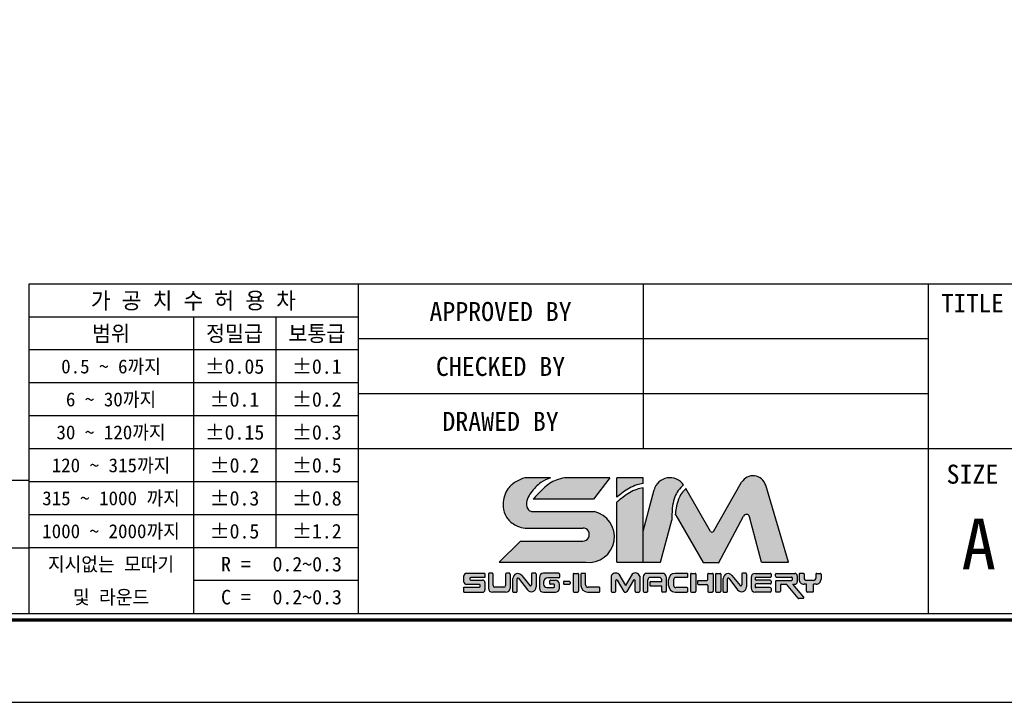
# Model space of a CAD drawing. Header units: millimetres. Extents: x 6797 to 6975, y -766 to -640.
# Tile 2 of 3: x 6893 to 6939, y -766 to -734. Entities that reach past the tile are written whole.
import ezdxf
from ezdxf.enums import TextEntityAlignment as Align

# ---------------------------------------------------------------- set-up
doc = ezdxf.new("R2010")
doc.units = ezdxf.units.MM
doc.header["$LTSCALE"] = 5
doc.layers.add('가는실선', color=1, linetype='Continuous')
doc.layers.add('외형선', color=3, linetype='Continuous')

# ---------------------------------------------------------------- blocks, each defined once
blk = doc.blocks.new('SUNGIL')
at = {"layer": '외형선'}
h = blk.add_hatch(color=150, dxfattribs=at)
h.dxf.hatch_style = 1
h.paths.add_polyline_path([(-15.32034521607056, 0.1363232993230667, 0.4142135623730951), (-15.62034521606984, 0.436323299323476), (-17.04332946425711, 0.436323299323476, -0.4142135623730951), (-17.1433294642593, 0.5363232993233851), (-17.1433294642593, 0.6607271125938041, -0.4142135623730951), (-17.04332946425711, 0.7607271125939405), (-15.32034521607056, 0.7607271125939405), (-15.32034521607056, 1.272719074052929), (-17.57193392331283, 1.272719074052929, 0.4142135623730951), (-17.87193392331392, 0.972719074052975), (-17.87193392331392, 0.2039128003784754, 0.4142135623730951), (-17.57193392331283, -0.09608719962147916), (-15.99039048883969, -0.09608719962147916, -0.4142135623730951), (-15.89039048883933, -0.196087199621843), (-15.89039048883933, -0.314784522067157, -0.4142135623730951), (-15.99039048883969, -0.4147845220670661), (-17.90080074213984, -0.4147845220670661), (-17.90080074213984, -1.035964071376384), (-15.62034521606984, -1.035964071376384, 0.4142135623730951), (-15.32034521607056, -0.7359640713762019)])
h.paths.add_polyline_path([(-3.959990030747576, 1.152137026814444, 0.4142135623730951), (-4.059990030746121, 1.25213702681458), (-4.51451652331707, 1.252137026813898, 0.4142135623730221), (-4.614516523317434, 1.152137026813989), (-4.614516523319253, -0.9073124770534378, 0.4142135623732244), (-4.51451652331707, -1.007312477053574), (-4.059990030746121, -1.007312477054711, 0.4142135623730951), (-3.959990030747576, -0.9073124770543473)])
h.paths.add_polyline_path([(0.5650335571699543, 0.3762042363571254, -0.7673269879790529), (0.7516360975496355, 0.4262042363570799), (1.550409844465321, -0.9573124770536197, 0.2679491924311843), (1.637012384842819, -1.007312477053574), (1.835682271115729, -1.007312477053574, 0.2679491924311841), (1.922284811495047, -0.9573124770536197), (2.721058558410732, 0.4262042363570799, -0.7673269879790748), (2.907661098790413, 0.3762042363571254), (2.907661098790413, -0.9073124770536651, 0.4142135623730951), (3.007661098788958, -1.007312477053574), (3.372694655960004, -1.007312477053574, 0.4142135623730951), (3.472694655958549, -0.9073124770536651), (3.472694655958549, 0.9073124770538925, 0.5572135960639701), (2.5396819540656, 1.157312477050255), (1.736347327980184, -0.2341039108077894), (0.9330127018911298, 1.157312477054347, 0.5198906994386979), (0, 0.9073124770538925), (0, -0.9073124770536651, 0.4142135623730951), (0.1000000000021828, -1.007312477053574), (0.4650335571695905, -1.007312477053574, 0.4142135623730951), (0.5650335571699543, -0.9073124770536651)])
h = blk.add_hatch(color=251, dxfattribs=at)
h.dxf.hatch_style = 1
h.paths.add_polyline_path([(-4.97105499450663, 0.2072521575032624, 0.4142135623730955), (-5.071054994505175, 0.3072521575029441), (-5.691646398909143, 0.3072521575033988, 0.4142135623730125), (-5.791646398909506, 0.2072521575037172), (-5.791646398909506, 0.02459882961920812, 0.414213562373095), (-5.691646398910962, -0.0754011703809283), (-5.071054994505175, -0.07540117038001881, 0.4142135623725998), (-4.97105499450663, 0.02459882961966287)])
h.paths.add_polyline_path([(-12.28087751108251, -0.535964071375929), (-12.28087751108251, 1.17271907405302, 0.4142135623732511), (-12.38087751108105, 1.272719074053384), (-12.71824673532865, 1.272719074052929, 0.4142135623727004), (-12.81824673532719, 1.172719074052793), (-12.81824673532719, -0.2217138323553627, -0.4142135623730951), (-13.01824673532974, -0.4217138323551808), (-14.14548000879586, -0.4217138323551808, -0.4142135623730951), (-14.34548000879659, -0.2217138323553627), (-14.34548000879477, 1.172719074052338, 0.4142135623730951), (-14.44548000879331, 1.272719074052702), (-14.80751994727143, 1.272719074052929, 0.4142135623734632), (-14.90751994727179, 1.172719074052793), (-14.90751994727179, -0.5359640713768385, 0.4142135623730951), (-14.40751994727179, -1.035964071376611), (-12.78087751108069, -1.035964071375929, 0.4142135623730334)])
h.paths.add_polyline_path([(-9.099099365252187, -0.3905156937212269), (-9.099099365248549, 1.172719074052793, 0.4142135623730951), (-9.199099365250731, 1.272719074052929), (-9.587536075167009, 1.272719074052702, 0.4142135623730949), (-9.687536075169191, 1.172719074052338), (-9.687536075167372, -0.1538528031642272, -0.7053166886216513), (-9.865012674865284, -0.2170776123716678), (-10.8639320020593, 1.007012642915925, 0.7053166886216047), (-11.92879160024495, 0.6276637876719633), (-11.92879160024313, -0.9359640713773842, 0.4142135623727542), (-11.82879160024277, -1.035964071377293), (-11.52689582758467, -1.035964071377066, 0.4142135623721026), (-11.4268958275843, -0.9359640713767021), (-11.4268958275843, 0.5934383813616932, -0.7182104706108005), (-11.2473006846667, 0.6539744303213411), (-10.17667022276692, -0.7537319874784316, 0.7182104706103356)])
h.paths.add_polyline_path([(-6.271341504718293, -0.5359640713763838), (-6.271341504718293, -0.06761265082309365, 0.4142135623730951), (-6.771341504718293, 0.4323873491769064), (-7.354107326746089, 0.4323873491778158, 0.4142135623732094), (-7.454107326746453, 0.3323873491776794), (-7.454107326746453, 0.0296939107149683, 0.4142135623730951), (-7.354107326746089, -0.07030608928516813), (-6.96120667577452, -0.07030608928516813, -0.4142135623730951), (-6.861206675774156, -0.1703060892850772), (-6.861206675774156, -0.365264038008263, -0.4142135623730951), (-6.96120667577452, -0.4652640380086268), (-7.806013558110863, -0.4652640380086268, -0.4142135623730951), (-8.206013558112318, -0.06526403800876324), (-8.206013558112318, 0.2047066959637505, -0.4142135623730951), (-7.706013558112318, 0.7047066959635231), (-6.371341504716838, 0.7047066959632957, 0.4142135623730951), (-6.271341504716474, 0.8047066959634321), (-6.271341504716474, 1.172719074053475, 0.4142135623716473), (-6.371341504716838, 1.272719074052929), (-8.217759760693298, 1.272719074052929, 0.4142135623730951), (-8.717759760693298, 0.7727190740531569), (-8.717759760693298, -0.5359640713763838, 0.414213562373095), (-8.217759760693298, -1.035964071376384), (-6.771341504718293, -1.035964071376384, 0.4142135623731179)])
h.paths.add_polyline_path([(-1.362338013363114, -0.5293903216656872, 0.4142135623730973), (-1.462338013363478, -0.4293903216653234), (-2.803363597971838, -0.4293903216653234, -0.4142135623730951), (-3.10336359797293, -0.1293903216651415), (-3.10336359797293, 1.152137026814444, 0.4142135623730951), (-3.203363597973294, 1.25213702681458), (-3.559534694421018, 1.25213702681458, 0.4142135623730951), (-3.659534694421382, 1.152137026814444), (-3.659534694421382, -0.2073124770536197, 0.414213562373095), (-2.85953469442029, -1.007312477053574), (-1.462338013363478, -1.007312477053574, 0.414213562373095), (-1.362338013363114, -0.9073124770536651)])
h.paths.add_polyline_path([(4.456342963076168, 0.4686641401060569, -0.4142135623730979), (4.75634296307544, 0.7686641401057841), (5.839535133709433, 0.7686641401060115, -0.4142135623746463), (6.139535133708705, 0.4686641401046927), (6.139535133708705, 0.2733334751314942), (4.805098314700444, 0.2733334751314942, 0.4142135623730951), (4.705098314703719, 0.1733334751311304), (4.705098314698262, -0.1743424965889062, 0.414213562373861), (4.805098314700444, -0.2743424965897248), (6.139535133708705, -0.2743424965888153), (6.139535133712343, -0.9073124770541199, 0.4142135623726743), (6.239535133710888, -1.007312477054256), (6.59340447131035, -1.007312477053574, 0.414213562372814), (6.693404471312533, -0.9073124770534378), (6.693404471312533, 0.852137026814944, 0.4142135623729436), (6.293404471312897, 1.25213702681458), (4.306512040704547, 1.252137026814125, 0.4142135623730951), (3.906512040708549, 0.8521370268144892), (3.906512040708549, -0.9073124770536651, 0.4142135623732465), (4.006512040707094, -1.007312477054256), (4.356342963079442, -1.007312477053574, 0.414213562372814), (4.456342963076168, -0.9073124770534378)])
h.paths.add_polyline_path([(9.308905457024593, -0.5669163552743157, 0.4142135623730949), (9.20890545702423, -0.4669163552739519), (7.872290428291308, -0.4669163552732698, -0.4142135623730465), (7.572290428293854, -0.1669163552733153), (7.572290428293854, 0.4716728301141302, -0.4142135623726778), (7.872290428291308, 0.77167283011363), (9.208905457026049, 0.7716728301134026, 0.4142135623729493), (9.308905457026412, 0.8716728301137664), (9.308905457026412, 1.152137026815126, 0.4142135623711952), (9.20890545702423, 1.25213702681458), (7.769105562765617, 1.252137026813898, 0.4142135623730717), (6.969105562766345, 0.4521370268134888), (6.969105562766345, -0.2073124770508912, 0.4142135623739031), (7.769105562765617, -1.007312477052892), (9.20890545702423, -1.007312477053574, 0.4142135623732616), (9.308905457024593, -0.9073124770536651)])
h.paths.add_polyline_path([(10.2991855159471, 1.152137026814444, 0.4142135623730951), (10.19918551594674, 1.25213702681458), (9.744659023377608, 1.252137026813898, 0.4142135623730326), (9.644659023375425, 1.152137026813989), (9.644659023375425, -0.9073124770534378, 0.4142135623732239), (9.744659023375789, -1.007312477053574), (10.19918551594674, -1.007312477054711, 0.4142135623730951), (10.2991855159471, -0.9073124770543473)])
h.paths.add_polyline_path([(12.38076114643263, 1.152137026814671, 0.4142135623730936), (12.28076114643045, 1.25213702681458), (11.82623465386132, 1.252137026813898, 0.4142135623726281), (11.72623465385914, 1.152137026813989), (11.72623465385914, 0.4936220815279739, -0.4142135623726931), (11.62623465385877, 0.3936220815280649), (10.58187901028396, 0.3936220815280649, 0.4142135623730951), (10.48187901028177, 0.2936220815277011), (10.48187901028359, 0.00194314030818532, 0.4142135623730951), (10.58187901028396, -0.09805685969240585), (11.62623465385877, -0.09805685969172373, -0.4142135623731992), (11.72623465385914, -0.1980568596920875), (11.72623465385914, -0.9073124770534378, 0.4142135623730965), (11.8262346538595, -1.007312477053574), (12.28076114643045, -1.007312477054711, 0.4142135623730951), (12.38076114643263, -0.9073124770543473)])
h.paths.add_polyline_path([(13.32977494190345, 1.152137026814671, 0.4142135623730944), (13.22977494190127, 1.25213702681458), (12.77524844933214, 1.252137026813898, 0.4142135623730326), (12.67524844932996, 1.152137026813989), (12.67524844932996, -0.9073124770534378, 0.4142135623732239), (12.77524844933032, -1.007312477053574), (13.22977494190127, -1.007312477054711, 0.4142135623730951), (13.32977494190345, -0.9073124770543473)])
h.paths.add_polyline_path([(14.6790167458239, 1.007012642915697, 0.7053166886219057), (13.61415714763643, 0.6276637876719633), (13.61415714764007, -0.9359640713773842, 0.4142135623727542), (13.71415714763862, -1.035964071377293), (14.01605292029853, -1.035964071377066, 0.4142135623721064), (14.11605292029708, -0.9359640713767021), (14.11605292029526, 0.5934383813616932, -0.7182104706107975), (14.2956480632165, 0.6539744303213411), (15.36627852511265, -0.7537319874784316, 0.7182104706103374), (16.44384938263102, -0.3905156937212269), (16.44384938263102, 1.172719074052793, 0.4142135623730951), (16.34384938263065, 1.272719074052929), (15.95541267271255, 1.272719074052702, 0.4142135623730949), (15.85541267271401, 1.172719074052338), (15.85541267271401, -0.1538528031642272, -0.7053166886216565), (15.6779360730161, -0.2170776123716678)])
h.paths.add_polyline_path([(19.4189332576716, 1.152137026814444, 0.4142135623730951), (19.31893325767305, 1.25213702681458), (17.49662840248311, 1.25213702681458, 0.4142135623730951), (16.99662840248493, 0.7521370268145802), (16.99662840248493, -0.5073124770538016, 0.4142135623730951), (17.49662840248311, -1.007312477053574), (19.31893325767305, -1.007312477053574, 0.414213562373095), (19.4189332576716, -0.9073124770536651), (19.4189332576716, -0.5778951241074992, 0.4142135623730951), (19.31893325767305, -0.4778951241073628), (17.60363558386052, -0.4778951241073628, -0.4142135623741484), (17.50363558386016, -0.3778951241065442), (17.50363558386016, -0.1244796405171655, -0.4142135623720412), (17.60363558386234, -0.02447964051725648), (19.31893325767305, -0.02447964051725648, 0.4142135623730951), (19.4189332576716, 0.07552035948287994), (19.4189332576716, 0.3219568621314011, 0.4142135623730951), (19.31893325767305, 0.4219568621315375), (17.60363558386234, 0.4219568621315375, -0.4142135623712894), (17.50363558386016, 0.5219568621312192), (17.50363558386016, 0.6707348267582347, -0.4142135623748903), (17.60363558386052, 0.7707348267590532), (19.31893325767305, 0.7707348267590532, 0.4142135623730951), (19.4189332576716, 0.870734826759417)])
h.paths.add_polyline_path([(22.60263788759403, 0.952137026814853, 0.4142135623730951), (22.30263788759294, 1.252137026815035), (20.05717268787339, 1.25213702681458, 0.4142135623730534), (19.95717268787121, 1.152137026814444), (19.95717268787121, 0.9041253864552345, 0.4142135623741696), (20.05717268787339, 0.8041253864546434), (21.90090023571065, 0.8041253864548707, -0.4142135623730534), (22.00090023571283, 0.7041253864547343), (22.00090023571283, 0.4896281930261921, -0.4142135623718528), (21.90090023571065, 0.3896281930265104), (20.05717268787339, 0.3896281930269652, 0.4142135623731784), (19.95717268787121, 0.2896281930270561), (19.95717268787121, -0.9073124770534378, 0.4142135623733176), (20.05717268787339, -1.007312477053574), (20.45308013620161, -1.007312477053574, 0.414213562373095), (20.55308013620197, -0.9073124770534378), (20.55308013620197, -0.1613095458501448, -0.414213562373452), (20.65308013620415, -0.06130954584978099), (21.28090429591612, -0.06130954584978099), (22.70003576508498, -1.752564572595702, 0.2216946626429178), (22.77664020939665, -1.788285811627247), (23.31875131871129, -1.788285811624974, 0.6370702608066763), (23.39535576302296, -1.624007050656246), (22.08409686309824, -0.06130954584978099), (22.30263788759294, -0.06130954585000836, 0.4142135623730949), (22.60263788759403, 0.2386904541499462)])
h.paths.add_polyline_path([(25.48938805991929, 0.5386904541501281), (25.48938805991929, 1.152137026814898, 0.4142135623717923), (25.38938805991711, 1.25213702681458), (24.97889821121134, 1.25213702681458, 0.4142135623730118), (24.87889821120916, 1.152137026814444), (24.87889821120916, 0.6896281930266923, -0.4142135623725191), (24.57889821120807, 0.3896281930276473), (23.73988544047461, 0.3896281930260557, -0.414213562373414), (23.4398854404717, 0.6896281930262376), (23.4398854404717, 1.152137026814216, 0.4142135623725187), (23.33988544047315, 1.252137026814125), (22.92939559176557, 1.25213702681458, 0.4142135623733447), (22.82939559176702, 1.152137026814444), (22.82939559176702, 0.5386904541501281, 0.4142135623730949), (23.42939559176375, -0.06130954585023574), (24.88938805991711, -0.06130954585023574, 0.4142135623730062)])
h.paths.add_polyline_path([(24.57966956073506, -0.06130954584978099), (23.71582084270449, -0.06130954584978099), (23.71582084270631, -0.9073124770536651, 0.4142135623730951), (23.81582084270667, -1.007312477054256), (24.47966956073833, -1.007312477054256, 0.4142135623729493), (24.57966956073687, -0.9073124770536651)])
for p, q in [((-17.57193392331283, 1.272719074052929), (-15.32034521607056, 1.272719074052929)), ((-15.32034521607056, 1.234862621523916), (-15.32034521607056, 0.7607271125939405)), ((-14.44548000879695, 1.272719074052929), (-14.80751994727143, 1.272719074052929)), ((-12.38087751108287, 1.272719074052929), (-12.71824673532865, 1.272719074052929)), ((-9.199099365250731, 1.272719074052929), (-9.587536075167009, 1.272719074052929)), ((-6.371341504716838, 1.272719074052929), (-8.217759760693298, 1.272719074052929)), ((-4.51451652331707, 1.25213702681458), (-4.059990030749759, 1.25213702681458)), ((-3.203363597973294, 1.25213702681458), (-3.559534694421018, 1.25213702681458)), ((6.293404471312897, 1.25213702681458), (4.306512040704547, 1.25213702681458)), ((9.20890545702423, 1.25213702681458), (7.769105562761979, 1.25213702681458)), ((9.744659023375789, 1.25213702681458), (10.19918551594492, 1.25213702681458)), ((11.8262346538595, 1.25213702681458), (12.28076114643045, 1.25213702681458)), ((12.77524844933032, 1.25213702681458), (13.22977494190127, 1.25213702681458)), ((16.34384938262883, 1.272719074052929), (15.95541267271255, 1.272719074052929)), ((17.49662840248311, 1.25213702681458), (19.31893325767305, 1.25213702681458)), ((20.05717268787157, 1.25213702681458), (22.30263788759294, 1.25213702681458)), ((23.33988544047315, 1.25213702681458), (22.92939559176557, 1.25213702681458)), ((24.97889821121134, 1.25213702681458), (25.38938805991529, 1.25213702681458)), ((-17.87193392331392, 0.203912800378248), (-17.87193392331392, 0.972719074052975)), ((-17.1433294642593, 0.6607271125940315), (-17.1433294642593, 0.5363232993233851)), ((-15.32034521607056, 0.7607271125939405), (-17.04332946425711, 0.7607271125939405)), ((-17.04332946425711, 0.436323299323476), (-15.62034521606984, 0.436323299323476)), ((-15.32034521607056, 0.1363232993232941), (-15.32034521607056, -0.7359640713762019)), ((-14.90751994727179, 1.17271907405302), (-14.90751994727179, -0.5359640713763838)), ((-14.34548000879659, -0.2217138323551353), (-14.34548000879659, 1.17271907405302)), ((-12.81824673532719, 1.17271907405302), (-12.81824673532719, -0.2217138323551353)), ((-12.28087751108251, 1.17271907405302), (-12.28087751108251, -0.5359640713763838)), ((-11.92879160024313, -0.9359640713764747), (-11.92879160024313, 0.6276637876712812)), ((-11.4268958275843, -0.9359640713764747), (-11.4268958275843, 0.5934383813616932)), ((-11.2473006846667, 0.6539744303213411), (-10.17667022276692, -0.7537319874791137)), ((-10.86393200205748, 1.007012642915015), (-9.865012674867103, -0.2170776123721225)), ((-9.687536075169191, 1.17271907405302), (-9.687536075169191, -0.1538528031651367)), ((-9.099099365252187, 1.17271907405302), (-9.099099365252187, -0.390515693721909)), ((-8.717759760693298, 0.7727190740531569), (-8.717759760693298, -0.5359640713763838)), ((-8.206013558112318, 0.2047066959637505), (-8.206013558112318, -0.06526403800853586)), ((-6.371341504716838, 0.7047066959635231), (-7.706013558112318, 0.7047066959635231)), ((-7.454107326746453, 0.02969391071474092), (-7.454107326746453, 0.3323873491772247)), ((-7.354107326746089, 0.4323873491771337), (-6.771341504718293, 0.4323873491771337)), ((-6.271341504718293, 1.17271907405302), (-6.271341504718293, 0.8047066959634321)), ((-6.271341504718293, 1.17271907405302), (-6.271341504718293, 0.8047066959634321)), ((-5.791646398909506, 0.2072521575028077), (-5.791646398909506, 0.02459882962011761)), ((-5.691646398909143, 0.3072521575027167), (-5.071054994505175, 0.3072521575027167)), ((-4.971054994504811, 0.2072521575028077), (-4.971054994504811, 0.02459882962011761)), ((-4.614516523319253, 1.152137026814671), (-4.614516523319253, -0.9073124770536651)), ((-3.959990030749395, 1.152137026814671), (-3.959990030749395, -0.9073124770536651)), ((-3.659534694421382, 1.152137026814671), (-3.659534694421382, -0.2073124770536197)), ((-3.10336359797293, -0.1293903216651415), (-3.10336359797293, 1.152137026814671)), ((0, 0.9073124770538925), (0, -0.9073124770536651)), ((0.5650335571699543, -0.9073124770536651), (0.5650335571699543, 0.3762042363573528)), ((0.7516360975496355, 0.4262042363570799), (1.550409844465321, -0.9573124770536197)), ((0.9330127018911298, 1.157312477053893), (1.736347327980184, -0.2341039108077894)), ((2.5396819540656, 1.157312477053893), (1.736347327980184, -0.2341039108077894)), ((2.721058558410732, 0.4262042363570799), (1.922284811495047, -0.9573124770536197)), ((2.907661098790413, -0.9073124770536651), (2.907661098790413, 0.3762042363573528)), ((3.472694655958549, 0.9073124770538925), (3.472694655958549, -0.9073124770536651)), ((3.906512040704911, 0.8521370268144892), (3.906512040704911, -0.9073124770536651)), ((4.456342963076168, -0.9073124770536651), (4.456342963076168, 0.4686641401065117)), ((4.705098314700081, 0.1733334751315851), (4.705098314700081, -0.1743424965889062)), ((5.839535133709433, 0.7686641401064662), (4.75634296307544, 0.7686641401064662)), ((4.805098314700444, 0.2733334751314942), (6.139535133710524, 0.2733334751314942)), ((6.139535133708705, 0.2733334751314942), (6.139535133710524, 0.4686641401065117)), ((6.693404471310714, 0.8521370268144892), (6.693404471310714, -0.9073124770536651)), ((6.969105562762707, -0.2073124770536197), (6.969105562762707, 0.4521370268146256)), ((7.572290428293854, 0.4716728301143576), (7.572290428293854, -0.1669163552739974)), ((9.20890545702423, 0.7716728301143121), (7.872290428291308, 0.7716728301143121)), ((9.308905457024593, 0.8716728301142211), (9.308905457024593, 1.152137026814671)), ((9.644659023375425, 1.152137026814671), (9.644659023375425, -0.9073124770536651)), ((10.2991855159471, 1.152137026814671), (10.2991855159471, -0.9073124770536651)), ((10.48187901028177, 0.2936220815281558), (10.48187901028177, 0.00194314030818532)), ((10.58187901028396, 0.3936220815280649), (11.62623465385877, 0.3936220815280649)), ((11.72623465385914, 0.4936220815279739), (11.72623465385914, 1.152137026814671)), ((12.38076114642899, 1.152137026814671), (12.38076114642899, -0.9073124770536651)), ((12.67524844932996, 1.152137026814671), (12.67524844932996, -0.9073124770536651)), ((13.32977494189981, 1.152137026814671), (13.32977494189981, -0.9073124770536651)), ((13.61415714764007, -0.9359640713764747), (13.61415714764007, 0.6276637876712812)), ((14.11605292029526, -0.9359640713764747), (14.11605292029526, 0.5934383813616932)), ((14.2956480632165, 0.6539744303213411), (15.36627852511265, -0.7537319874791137)), ((14.6790167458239, 1.007012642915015), (15.67793607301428, -0.2170776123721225)), ((15.85541267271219, 1.17271907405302), (15.85541267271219, -0.1538528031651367)), ((16.44384938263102, 1.17271907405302), (16.44384938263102, -0.390515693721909)), ((16.99662840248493, 0.7521370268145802), (16.99662840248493, -0.5073124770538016)), ((17.50363558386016, 0.6707348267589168), (17.50363558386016, 0.5219568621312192)), ((19.31893325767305, 0.7707348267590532), (17.60363558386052, 0.7707348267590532)), ((19.31893325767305, 0.4219568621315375), (17.60363558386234, 0.4219568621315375)), ((19.4189332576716, 1.152137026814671), (19.4189332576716, 0.8707348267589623)), ((19.4189332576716, 0.3219568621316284), (19.4189332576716, 0.07552035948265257)), ((19.95717268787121, 0.904125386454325), (19.95717268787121, 1.152137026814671)), ((19.95717268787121, 0.2896281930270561), (19.95717268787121, -0.9073124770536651)), ((20.05717268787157, 0.804125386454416), (21.90090023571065, 0.804125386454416)), ((20.05717268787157, 0.3896281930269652), (21.90090023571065, 0.3896281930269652)), ((22.0009002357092, 0.704125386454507), (22.0009002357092, 0.4896281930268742)), ((22.60263788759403, 0.9521370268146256), (22.60263788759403, 0.2386904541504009)), ((22.82939559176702, 1.152137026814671), (22.82939559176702, 0.5386904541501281)), ((23.4398854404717, 1.152137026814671), (23.4398854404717, 0.6896281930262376)), ((24.57889821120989, 0.3896281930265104), (23.73988544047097, 0.3896281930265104)), ((24.87889821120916, 1.152137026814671), (24.87889821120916, 0.6896281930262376)), ((25.48938805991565, 1.152137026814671), (25.48938805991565, 0.5386904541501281)), ((-17.90080074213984, -1.035964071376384), (-17.90080074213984, -0.4147845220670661)), ((-17.90080074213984, -0.4147845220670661), (-15.99039048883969, -0.4147845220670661)), ((-17.90080074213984, -1.035964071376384), (-15.62034521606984, -1.035964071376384)), ((-15.99039048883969, -0.09608719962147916), (-17.57193392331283, -0.09608719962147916)), ((-15.89039048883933, -0.314784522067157), (-15.89039048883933, -0.1960871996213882)), ((-12.78087751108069, -1.035964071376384), (-14.40751994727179, -1.035964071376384)), ((-13.01824673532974, -0.4217138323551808), (-14.14548000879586, -0.4217138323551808)), ((-11.82879160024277, -1.035964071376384), (-11.52689582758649, -1.035964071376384)), ((-8.217759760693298, -1.035964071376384), (-6.771341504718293, -1.035964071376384)), ((-7.806013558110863, -0.4652640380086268), (-6.96120667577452, -0.4652640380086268)), ((-6.96120667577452, -0.07030608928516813), (-7.354107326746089, -0.07030608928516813)), ((-6.861206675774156, -0.3652640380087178), (-6.861206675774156, -0.1703060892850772)), ((-6.271341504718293, -0.5359640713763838), (-6.271341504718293, -0.0676126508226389)), ((-5.071054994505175, -0.07540117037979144), (-5.691646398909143, -0.07540117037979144)), ((-4.51451652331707, -1.007312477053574), (-4.059990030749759, -1.007312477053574)), ((-2.85953469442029, -1.007312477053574), (-1.462338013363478, -1.007312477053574)), ((-1.462338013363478, -0.4293903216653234), (-2.803363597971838, -0.4293903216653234)), ((-1.362338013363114, -0.9073124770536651), (-1.362338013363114, -0.5293903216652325)), ((0.1000000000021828, -1.007312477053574), (0.4650335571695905, -1.007312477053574)), ((1.637012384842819, -1.007312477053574), (1.835682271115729, -1.007312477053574)), ((3.007661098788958, -1.007312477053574), (3.372694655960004, -1.007312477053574)), ((4.006512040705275, -1.007312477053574), (4.356342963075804, -1.007312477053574)), ((4.805098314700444, -0.2743424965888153), (6.139535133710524, -0.2743424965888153)), ((6.139535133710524, -0.9073124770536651), (6.139535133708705, -0.2743424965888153)), ((6.59340447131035, -1.007312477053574), (6.239535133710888, -1.007312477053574)), ((7.769105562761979, -1.007312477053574), (9.20890545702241, -1.007312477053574)), ((9.20890545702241, -0.4669163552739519), (7.872290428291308, -0.4669163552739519)), ((9.308905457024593, -0.9073124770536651), (9.308905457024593, -0.566916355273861)), ((9.744659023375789, -1.007312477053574), (10.19918551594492, -1.007312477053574)), ((10.58187901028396, -0.09805685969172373), (11.62623465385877, -0.09805685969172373)), ((11.72623465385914, -0.1980568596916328), (11.72623465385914, -0.9073124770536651)), ((11.8262346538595, -1.007312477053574), (12.28076114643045, -1.007312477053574)), ((12.77524844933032, -1.007312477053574), (13.22977494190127, -1.007312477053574)), ((13.71415714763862, -1.035964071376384), (14.0160529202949, -1.035964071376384)), ((19.31893325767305, -1.007312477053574), (17.49662840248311, -1.007312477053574)), ((17.50363558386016, -0.1244796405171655), (17.50363558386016, -0.377895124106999)), ((19.31893325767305, -0.02447964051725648), (17.60363558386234, -0.02447964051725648)), ((19.31893325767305, -0.4778951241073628), (17.60363558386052, -0.4778951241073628)), ((19.4189332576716, -0.5778951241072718), (19.4189332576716, -0.9073124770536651)), ((20.45308013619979, -1.007312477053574), (20.05717268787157, -1.007312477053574)), ((20.55308013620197, -0.16130954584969), (20.55308013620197, -0.9073124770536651)), ((20.65308013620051, -0.06130954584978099), (21.28090429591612, -0.06130954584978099)), ((22.70003576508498, -1.752564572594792), (21.28090429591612, -0.06130954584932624)), ((22.08409686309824, -0.06130954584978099), (22.30263788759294, -0.06130954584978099)), ((23.39535576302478, -1.624007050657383), (22.08409686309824, -0.06130954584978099)), ((23.71582084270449, -0.06130954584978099), (23.42939559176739, -0.06130954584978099)), ((23.71582084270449, -0.9073124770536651), (23.71582084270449, -0.06130954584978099)), ((24.47966956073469, -1.007312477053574), (23.81582084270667, -1.007312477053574)), ((24.88938805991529, -0.06130954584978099), (24.57966956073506, -0.06130954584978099)), ((24.57966956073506, -0.9073124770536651), (24.57966956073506, -0.06130954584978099)), ((23.31875131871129, -1.788285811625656), (22.77664020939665, -1.788285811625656))]:
    blk.add_line(p, q, dxfattribs=at)
for centre, radius, start, end in [((-17.57193392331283, 0.972719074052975), 0.3, 90, 180), ((-14.80751994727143, 1.17271907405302), 0.09999999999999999, 90, 180), ((-14.44548000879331, 1.172719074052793), 0.09999999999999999, 2.62505172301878e-10, 90.00000000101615), ((-12.71824673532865, 1.17271907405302), 0.09999999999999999, 90, 180), ((-12.38087751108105, 1.172719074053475), 0.09999999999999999, 359.9999999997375, 90.00000000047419), ((-11.32879160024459, 0.6276637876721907), 0.6, 39.21617813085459, 180.0000000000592), ((-9.587536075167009, 1.172719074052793), 0.09999999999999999, 90.00000000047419, 179.9999999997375), ((-9.199099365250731, 1.17271907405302), 0.09999999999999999, 0, 90.00000000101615), ((-8.217759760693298, 0.7727190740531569), 0.5, 90, 180), ((-6.371341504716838, 1.17271907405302), 0.09999999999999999, 0, 90.00000000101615), ((-4.51451652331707, 1.152137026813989), 0.09999999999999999, 90.00000000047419, 179.9999999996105), ((-4.059990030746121, 1.152137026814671), 0.09999999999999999, 359.9999999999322, 90.00000000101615), ((-3.559534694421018, 1.152137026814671), 0.09999999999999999, 90, 180), ((-3.203363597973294, 1.152137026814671), 0.09999999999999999, 0, 90), ((0.5542307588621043, 0.704920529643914), 0.5900290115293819, 50.06099622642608, 159.9390037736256), ((2.928848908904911, 0.7436779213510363), 0.5679299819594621, 16.7457072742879, 133.2542927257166), ((4.306512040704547, 0.8521370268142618), 0.4, 90.00000000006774, 179.9999999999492), ((6.293404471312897, 0.8521370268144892), 0.4, 0, 90.00000000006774), ((7.769105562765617, 0.4521370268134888), 0.7999999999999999, 90.00000000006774, 179.9999999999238), ((9.20890545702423, 1.152137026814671), 0.09999999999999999, 359.9999999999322, 90.00000000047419), ((9.744659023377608, 1.152137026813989), 0.09999999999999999, 90.00000000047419, 179.9999999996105), ((10.19918551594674, 1.152137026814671), 0.09999999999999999, 359.9999999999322, 90.00000000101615), ((11.82623465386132, 1.152137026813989), 0.09999999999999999, 90.00000000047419, 179.9999999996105), ((12.28076114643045, 1.152137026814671), 0.09999999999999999, 359.9999999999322, 90.00000000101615), ((12.77524844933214, 1.152137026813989), 0.09999999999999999, 90.00000000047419, 179.9999999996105), ((13.22977494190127, 1.152137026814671), 0.09999999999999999, 359.9999999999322, 90.00000000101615), ((14.2141571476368, 0.6276637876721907), 0.6, 39.21617813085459, 180.0000000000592), ((15.95541267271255, 1.172719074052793), 0.09999999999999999, 90.00000000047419, 179.9999999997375), ((16.34384938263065, 1.17271907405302), 0.09999999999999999, 0, 90.00000000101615), ((17.49662840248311, 0.7521370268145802), 0.5, 90, 180), ((19.31893325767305, 1.152137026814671), 0.09999999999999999, 0, 90), ((20.05717268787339, 1.152137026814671), 0.09999999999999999, 90.00000000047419, 180.0000000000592), ((22.30263788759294, 0.952137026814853), 0.3, 359.9999999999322, 90), ((22.92939559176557, 1.152137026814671), 0.09999999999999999, 90, 180.0000000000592), ((23.33988544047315, 1.152137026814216), 0.09999999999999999, 1.862939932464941e-10, 90.00000000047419), ((24.97889821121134, 1.152137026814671), 0.09999999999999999, 90.00000000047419, 180.0000000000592), ((25.38938805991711, 1.152137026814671), 0.09999999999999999, 359.9999999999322, 90.00000000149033), ((-17.57193392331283, 0.203912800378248), 0.3, 180, 270), ((-17.04332946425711, 0.6607271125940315), 0.09999999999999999, 90, 180), ((-17.04332946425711, 0.5363232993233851), 0.09999999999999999, 180, 270), ((-15.62034521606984, 0.1363232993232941), 0.3, 0, 90), ((-11.32689582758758, 0.5934383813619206), 0.09999999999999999, 37.25478689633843, 180.0000000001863), ((-7.706013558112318, 0.2047066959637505), 0.5, 90, 180), ((-7.354107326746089, 0.3323873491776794), 0.09999999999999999, 90, 180.0000000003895), ((-7.354107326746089, 0.02969391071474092), 0.09999999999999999, 180, 270), ((-6.771341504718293, -0.06761265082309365), 0.5, 3.387163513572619e-11, 90), ((-6.371341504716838, 0.8047066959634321), 0.09999999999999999, 269.9999999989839, 1.270186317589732e-10), ((-5.691646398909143, 0.2072521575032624), 0.09999999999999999, 90, 180.0000000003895), ((-5.691646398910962, 0.02459882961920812), 0.09999999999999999, 179.999999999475, 270.0000000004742), ((-5.071054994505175, 0.2072521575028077), 0.09999999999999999, 0, 90), ((-5.071054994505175, 0.02459882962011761), 0.09999999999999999, 270, 0), ((0.6650335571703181, 0.3762042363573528), 0.09999999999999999, 30.00000000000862, 180), ((2.80766109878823, 0.3762042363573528), 0.09999999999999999, 0, 149.9999999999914), ((4.75634296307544, 0.4686641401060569), 0.3, 90, 179.999999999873), ((4.805098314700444, 0.1733334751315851), 0.09999999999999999, 90.00000000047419, 179.9999999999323), ((5.839535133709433, 0.4686641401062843), 0.3, 6.774327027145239e-11, 89.99999999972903), ((7.872290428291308, 0.4716728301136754), 0.3, 90, 179.999999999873), ((9.208905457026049, 0.8716728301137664), 0.09999999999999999, 269.9999999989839, 4.48799165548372e-10), ((10.58187901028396, 0.2936220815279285), 0.09999999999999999, 90, 179.9999999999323), ((10.58187901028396, 0.001943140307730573), 0.09999999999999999, 179.9999999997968, 269.9999999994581), ((11.62623465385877, 0.4936220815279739), 0.09999999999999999, 270, 359.9999999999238), ((14.21605292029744, 0.5934383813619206), 0.09999999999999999, 37.25478689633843, 180.0000000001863), ((17.60363558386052, 0.6707348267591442), 0.09999999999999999, 90, 180.0000000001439), ((17.60363558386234, 0.5219568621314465), 0.09999999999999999, 180.0000000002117, 270), ((19.31893325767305, 0.8707348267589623), 0.09999999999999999, 270, 0), ((19.31893325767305, 0.3219568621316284), 0.09999999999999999, 0, 90), ((19.31893325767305, 0.07552035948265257), 0.09999999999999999, 270, 0), ((20.05717268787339, 0.9041253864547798), 0.09999999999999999, 180.000000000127, 269.9999999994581), ((20.05717268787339, 0.2896281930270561), 0.09999999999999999, 90.00000000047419, 180.0000000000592), ((21.90090023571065, 0.7041253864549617), 0.09999999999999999, 359.9999999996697, 90.00000000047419), ((21.90090023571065, 0.4896281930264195), 0.09999999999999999, 269.9999999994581, 3.302484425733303e-10), ((22.30263788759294, 0.2386904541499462), 0.3, 270, 5.080745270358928e-11), ((23.42939559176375, 0.5386904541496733), 0.6, 179.9999999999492, 270.0000000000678), ((23.73988544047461, 0.6896281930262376), 0.3, 179.9999999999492, 269.999999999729), ((24.57889821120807, 0.6896281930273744), 0.3, 270.0000000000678, 359.9999999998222), ((24.88938805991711, 0.5386904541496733), 0.6, 269.9999999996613, 5.080745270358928e-11), ((-15.99039048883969, -0.1960871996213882), 0.09999999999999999, 0, 90), ((-15.99039048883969, -0.314784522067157), 0.09999999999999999, 270, 0), ((-15.62034521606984, -0.7359640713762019), 0.3, 270, 0), ((-14.40751994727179, -0.5359640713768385), 0.5, 179.9999999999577, 269.9999999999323), ((-14.14548000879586, -0.2217138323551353), 0.2, 180, 270), ((-13.01824673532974, -0.2217138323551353), 0.2, 270, 0), ((-12.78087751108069, -0.535964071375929), 0.5, 270.0000000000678, 359.9999999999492), ((-11.82879160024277, -0.9359640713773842), 0.09999999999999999, 179.9999999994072, 270), ((-11.52689582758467, -0.9359640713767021), 0.09999999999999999, 269.9999999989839, 3.302484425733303e-10), ((-9.699099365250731, -0.3905156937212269), 0.6, 217.2547868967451, 359.9999999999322), ((-9.787536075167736, -0.1538528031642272), 0.09999999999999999, 219.2161781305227, 359.9999999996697), ((-8.217759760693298, -0.5359640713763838), 0.5, 180.0000000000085, 269.9999999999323), ((-7.806013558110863, -0.06526403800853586), 0.4, 180, 270), ((-6.96120667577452, -0.1703060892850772), 0.09999999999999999, 0, 90), ((-6.96120667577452, -0.3652640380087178), 0.09999999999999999, 270, 0), ((-6.771341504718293, -0.5359640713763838), 0.5, 270, 359.9999999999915), ((-4.51451652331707, -0.9073124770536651), 0.09999999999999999, 180, 270), ((-4.059990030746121, -0.9073124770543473), 0.09999999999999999, 269.9999999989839, 4.48799165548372e-10), ((-2.85953469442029, -0.2073124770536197), 0.7999999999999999, 180, 270), ((-2.803363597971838, -0.1293903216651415), 0.3, 180, 270), ((-1.462338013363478, -0.5293903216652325), 0.09999999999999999, 0, 90), ((-1.462338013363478, -0.9073124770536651), 0.09999999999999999, 270, 0), ((0.1000000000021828, -0.9073124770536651), 0.09999999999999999, 180, 270), ((0.4650335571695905, -0.9073124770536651), 0.09999999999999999, 270, 0), ((1.637012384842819, -0.9073124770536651), 0.09999999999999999, 210.0000000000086, 270), ((1.835682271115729, -0.9073124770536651), 0.09999999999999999, 270, 329.9999999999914), ((3.007661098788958, -0.9073124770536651), 0.09999999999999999, 180, 270), ((3.372694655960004, -0.9073124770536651), 0.09999999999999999, 270, 0), ((4.006512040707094, -0.9073124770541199), 0.09999999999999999, 179.9999999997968, 269.9999999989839), ((4.356342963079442, -0.9073124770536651), 0.09999999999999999, 269.9999999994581, 0), ((4.805098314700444, -0.1743424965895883), 0.09999999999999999, 179.9999999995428, 270.0000000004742), ((6.239535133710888, -0.9073124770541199), 0.09999999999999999, 179.9999999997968, 269.9999999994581), ((6.59340447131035, -0.9073124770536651), 0.09999999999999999, 269.9999999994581, 0), ((7.769105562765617, -0.2073124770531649), 0.7999999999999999, 180.0000000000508, 269.999999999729), ((7.872290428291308, -0.1669163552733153), 0.3, 180.0000000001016, 270.0000000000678), ((9.20890545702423, -0.5669163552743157), 0.09999999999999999, 1.270186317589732e-10, 90.00000000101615), ((9.20890545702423, -0.9073124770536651), 0.09999999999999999, 269.9999999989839, 0), ((9.744659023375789, -0.9073124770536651), 0.09999999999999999, 180, 270), ((10.19918551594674, -0.9073124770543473), 0.09999999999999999, 269.9999999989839, 4.48799165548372e-10), ((11.62623465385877, -0.1980568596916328), 0.09999999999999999, 0, 90), ((11.8262346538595, -0.9073124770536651), 0.09999999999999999, 180, 270), ((12.28076114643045, -0.9073124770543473), 0.09999999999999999, 269.9999999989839, 4.48799165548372e-10), ((12.77524844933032, -0.9073124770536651), 0.09999999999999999, 180, 270), ((13.22977494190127, -0.9073124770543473), 0.09999999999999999, 269.9999999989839, 4.48799165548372e-10), ((13.71415714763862, -0.9359640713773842), 0.09999999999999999, 179.9999999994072, 270), ((14.01605292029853, -0.9359640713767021), 0.09999999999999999, 269.9999999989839, 3.302484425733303e-10), ((15.84384938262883, -0.3905156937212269), 0.6, 217.2547868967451, 359.9999999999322), ((15.75541267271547, -0.1538528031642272), 0.09999999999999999, 219.2161781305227, 359.9999999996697), ((17.49662840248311, -0.5073124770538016), 0.5, 180, 270), ((17.60363558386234, -0.1244796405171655), 0.09999999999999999, 90, 179.9999999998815), ((17.60363558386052, -0.3778951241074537), 0.09999999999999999, 179.9999999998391, 270), ((19.31893325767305, -0.5778951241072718), 0.09999999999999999, 0, 90), ((19.31893325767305, -0.9073124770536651), 0.09999999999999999, 270, 0), ((20.05717268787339, -0.9073124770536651), 0.09999999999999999, 180, 269.9999999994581), ((20.45308013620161, -0.9073124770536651), 0.09999999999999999, 269.9999999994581, 0), ((20.65308013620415, -0.16130954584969), 0.09999999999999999, 90.00000000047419, 180), ((23.81582084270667, -0.9073124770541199), 0.09999999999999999, 179.9999999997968, 269.9999999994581), ((24.47966956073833, -0.9073124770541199), 0.09999999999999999, 269.9999999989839, 1.862939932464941e-10), ((22.77664020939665, -1.688285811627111), 0.09999999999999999, 219.999999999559, 270), ((23.31875131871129, -1.688285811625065), 0.09999999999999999, 270.0000000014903, 39.99999999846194)]:
    blk.add_arc(centre, radius, start, end, dxfattribs=at)
blk = doc.blocks.new('SIM')
at = {"layer": '외형선'}
h = blk.add_hatch(color=150, dxfattribs=at)
h.dxf.hatch_style = 1
edge = h.paths.add_edge_path()
edge.add_spline(control_points=[(-2.06413229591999, 2.673467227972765), (-1.906725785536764, 2.813532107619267), (-1.601537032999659, 3.085097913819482), (-1.066663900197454, 3.404755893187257), (-0.5415774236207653, 3.659944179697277), (-0.1646305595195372, 3.724102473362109), (0, 3.752123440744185)], knot_values=[0, 0, 0, 0, 0.6304310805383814, 1.222315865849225, 1.865724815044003, 2.364625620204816, 2.364625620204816, 2.364625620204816, 2.364625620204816], degree=3, periodic=0)
edge.add_line((0, 3.752123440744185), (0, 4.212381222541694))
edge.add_line((0, 4.212381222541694), (-2.06413229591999, 4.212381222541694))
edge.add_line((-2.06413229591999, 4.212381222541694), (-2.06413229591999, 2.673467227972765))
edge = h.paths.add_edge_path()
edge.add_spline(control_points=[(0, 3.432501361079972), (-0.1682369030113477, 3.393807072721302), (-0.5471342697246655, 3.306661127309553), (-1.076010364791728, 3.039561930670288), (-1.596123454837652, 2.690957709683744), (-1.905474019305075, 2.421609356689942), (-2.06413229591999, 2.283467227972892)], knot_values=[0, 0, 0, 0, 0.5164407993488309, 1.163110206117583, 1.761888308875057, 2.392319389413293, 2.392319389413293, 2.392319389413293, 2.392319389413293], degree=3, periodic=0)
edge.add_line((-2.06413229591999, 2.283467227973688), (-2.06413229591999, -2.455138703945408))
edge.add_line((-2.06413229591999, -2.455138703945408), (0, -2.455138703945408))
edge.add_line((0, -2.455138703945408), (0, 3.432501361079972))
edge = h.paths.add_edge_path()
edge.add_line((-3.870489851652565, 1.544202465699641), (-8.754379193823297, 1.544202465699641))
edge.add_spline(control_points=[(-8.754379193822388, 1.544202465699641), (-8.83407316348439, 1.568573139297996), (-9.028728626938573, 1.628099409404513), (-9.242613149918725, 2.017004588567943), (-9.174590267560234, 2.560220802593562), (-8.75639495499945, 3.204474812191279), (-8.174508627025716, 3.849966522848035), (-7.565395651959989, 4.101741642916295), (-7.297728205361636, 4.212381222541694)], knot_values=[0, 0, 0, 0, 0.2433595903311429, 0.5944147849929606, 1.213183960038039, 1.789398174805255, 2.88702788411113, 3.747486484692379, 3.747486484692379, 3.747486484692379, 3.747486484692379], degree=3, periodic=0)
edge.add_line((-7.297728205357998, 4.212381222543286), (-9.343097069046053, 4.212381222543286))
edge.add_spline(control_points=[(-9.343097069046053, 4.212381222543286), (-9.566962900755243, 4.128109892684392), (-10.06809019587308, 3.93946715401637), (-10.82456158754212, 3.303016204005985), (-11.11986307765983, 2.277764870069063), (-10.94168135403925, 1.280751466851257), (-10.4780233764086, 0.6758513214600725), (-10.05842390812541, 0.4712438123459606), (-9.906561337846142, 0.3971917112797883)], knot_values=[0, 0, 0, 0, 0.550739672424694, 1.232839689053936, 2.19963066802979, 2.850121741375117, 3.513003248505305, 3.888995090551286, 3.888995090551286, 3.888995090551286, 3.888995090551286], degree=3, periodic=0)
edge.add_arc((-9.30311832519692, 1.54865014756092), 1.299999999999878, 242.3423855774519, 270)
edge.add_line((-9.30311832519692, 0.2486501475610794), (-4.755001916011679, 0.248650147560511))
edge.add_arc((-4.755001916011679, -0.2629419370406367), 0.5115920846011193, 270.18688939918, 90, ccw=False)
edge.add_line((-4.753333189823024, -0.7745313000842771), (-9.6663786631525, -0.7745313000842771))
edge.add_line((-9.6663786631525, -0.7745313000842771), (-11.34698606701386, -2.455138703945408))
edge.add_line((-11.34698606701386, -2.455138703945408), (-4.525236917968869, -2.455138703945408))
edge.add_arc((-4.288601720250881, -0.4406130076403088), 2.028376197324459, 263.3004820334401, 78.10426637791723)
edge = h.paths.add_edge_path(flags=17)
edge.add_spline(control_points=[(-6.194524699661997, 4.212381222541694), (-6.419354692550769, 4.16466513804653), (-7.038259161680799, 4.033313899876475), (-7.881143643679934, 3.400801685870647), (-8.413493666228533, 2.817515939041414), (-8.677139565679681, 2.528644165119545)], knot_values=[0, 0, 0, 0, 0.6846043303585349, 1.884555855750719, 3.061918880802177, 3.061918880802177, 3.061918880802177, 3.061918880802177], degree=3, periodic=0)
edge.add_line((-8.677139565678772, 2.528644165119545), (-3.911305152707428, 2.528644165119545))
edge.add_line((-3.911305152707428, 2.528644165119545), (-2.61519689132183, 4.212381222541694))
edge.add_line((-2.61519689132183, 4.212381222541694), (-6.194524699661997, 4.212381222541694))
h = blk.add_hatch(color=8, dxfattribs=at)
h.dxf.hatch_style = 1
edge = h.paths.add_edge_path()
edge.add_spline(control_points=[(2.267694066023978, 1.075121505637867), (2.278947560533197, 1.39740209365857), (2.298366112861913, 1.953515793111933), (2.459892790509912, 2.683469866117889), (2.769376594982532, 3.237824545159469), (3.052262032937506, 3.510791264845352), (3.202143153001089, 3.655417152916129)], knot_values=[0, 0, 0, 0, 0.7435831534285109, 1.283095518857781, 1.707763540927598, 2.186317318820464, 2.186317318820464, 2.186317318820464, 2.186317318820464], degree=3, periodic=0)
edge.add_arc((2.128800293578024, 2.921976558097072), 1.300000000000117, 34.34572044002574, 164.9999999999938)
edge.add_line((0.8730967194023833, 3.258441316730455), (1.110223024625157e-16, -1.13686837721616e-13))
edge.add_line((0, -1.13686837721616e-13), (0, -2.455138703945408))
edge.add_line((0, -2.455138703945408), (1.367331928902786, -2.455138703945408))
edge.add_line((1.367331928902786, -2.455138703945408), (2.260865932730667, 0.8795755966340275))
edge.add_spline(control_points=[(2.260865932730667, 0.8795755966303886), (2.263141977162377, 0.9447575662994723), (2.265418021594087, 1.009939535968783), (2.267694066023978, 1.075121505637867)], knot_values=[2.186317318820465, 2.186317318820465, 2.186317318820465, 2.186317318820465, 2.336708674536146, 2.336708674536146, 2.336708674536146, 2.336708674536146], degree=3, periodic=0)
edge = h.paths.add_edge_path()
edge.add_arc((8.154312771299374, 1.068391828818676), 0.2599999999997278, 14.999999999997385, 152.0936797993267, ccw=False)
edge.add_line((8.40545348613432, 1.135684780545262), (9.362256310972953, -2.435151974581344))
edge.add_line((9.362256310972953, -2.435151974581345), (11.47424503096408, -2.435151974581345))
edge.add_line((11.47424503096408, -2.435151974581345), (9.680014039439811, 3.631360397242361))
edge.add_arc((8.682718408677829, 3.336400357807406), 1.040000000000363, 16.47610349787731, 150.0000000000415)
edge.add_line((7.782051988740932, 3.856400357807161), (5.548819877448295, -0.01167112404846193))
edge.add_arc((5.436236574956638, 0.05332887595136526), 0.1299999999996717, 210.0000000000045, 329.9999999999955, ccw=False)
edge.add_line((5.323653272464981, -0.01167112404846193), (3.373111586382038, 3.366766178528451))
edge.add_spline(control_points=[(3.373111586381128, 3.366766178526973), (3.255227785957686, 3.237237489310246), (3.022445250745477, 2.981460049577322), (2.746272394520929, 2.45928186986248), (2.608432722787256, 1.886849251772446), (2.5608772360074, 1.47595288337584), (2.540828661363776, 1.302726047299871)], knot_values=[0, 0, 0, 0, 0.523800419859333, 1.034337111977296, 1.752334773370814, 2.275651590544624, 2.275651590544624, 2.275651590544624, 2.275651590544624], degree=3, periodic=0)
edge.add_arc((2.478295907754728, 1.188753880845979), 0.1300000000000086, 30.000000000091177, 61.2478817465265, ccw=False)
edge.add_line((2.590879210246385, 1.253753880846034), (4.738680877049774, -2.466347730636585))
edge.add_line((4.738680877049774, -2.466347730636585), (5.988052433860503, -2.466347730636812))
edge.add_line((5.988052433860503, -2.466347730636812), (7.924547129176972, 1.190078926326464))
for p, q in [((-7.297728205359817, 4.212381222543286), (-9.343097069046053, 4.212381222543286)), ((-2.61519689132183, 4.212381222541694), (-6.194524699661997, 4.212381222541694)), ((-2.61519689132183, 4.212381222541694), (-3.911305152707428, 2.528644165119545)), ((0, 4.212381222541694), (-2.06413229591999, 4.212381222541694)), ((-2.06413229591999, 2.673467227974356), (-2.06413229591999, 4.212381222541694)), ((0, 3.752123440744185), (0, 4.212381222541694)), ((0, -2.455138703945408), (0, 3.432501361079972)), ((0, -1.13686837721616e-13), (0.8730967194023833, 3.258441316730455)), ((5.323653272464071, -0.01167112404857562), (3.373111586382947, 3.366766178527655)), ((5.548819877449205, -0.01167112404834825), (7.782051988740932, 3.856400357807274)), ((11.47424503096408, -2.435151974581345), (9.680014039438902, 3.631360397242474)), ((-3.911305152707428, 2.528644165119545), (-8.677139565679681, 2.528644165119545)), ((-2.06413229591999, -2.455138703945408), (-2.06413229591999, 2.283467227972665)), ((-8.754379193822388, 1.544202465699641), (-3.870489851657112, 1.544202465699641)), ((1.367331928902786, -2.455138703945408), (2.260865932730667, 0.8795755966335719)), ((2.590879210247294, 1.253753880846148), (4.738680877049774, -2.466347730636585)), ((5.962399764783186, -2.514784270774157), (7.924547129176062, 1.190078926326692)), ((9.362256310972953, -2.435151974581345), (8.40545348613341, 1.135684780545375)), ((-9.3031183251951, 0.2486501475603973), (-4.755001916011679, 0.2486501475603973)), ((-9.6663786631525, -0.7745313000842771), (-11.34698606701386, -2.455138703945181)), ((-9.6663786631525, -0.7745313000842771), (-4.756670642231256, -0.7745313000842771)), ((-11.34698606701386, -2.455138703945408), (-4.525236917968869, -2.455138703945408)), ((-2.06413229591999, -2.455138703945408), (0, -2.455138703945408)), ((0, -2.455138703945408), (1.367331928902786, -2.455138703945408)), ((4.738680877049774, -2.466347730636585), (5.962399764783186, -2.466347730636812)), ((9.362256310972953, -2.435151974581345), (11.47424503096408, -2.435151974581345))]:
    blk.add_line(p, q, dxfattribs=at)
for centre, radius, start, end in [((2.128800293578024, 2.921976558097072), 1.3, 34.34572044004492, 164.9999999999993), ((8.682718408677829, 3.33640035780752), 1.04, 16.47610349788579, 149.9999999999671), ((-4.288601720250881, -0.4406130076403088), 2.028376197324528, 263.3004820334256, 78.10426637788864), ((2.478295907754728, 1.188753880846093), 0.13, 30.00000000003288, 61.24788175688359), ((8.154312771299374, 1.068391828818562), 0.26, 14.99999999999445, 152.0936797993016), ((-9.30311832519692, 1.548650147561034), 1.3, 242.3423855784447, 270), ((-4.755001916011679, -0.2629419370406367), 0.5115920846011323, 269.8131105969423, 90), ((5.436236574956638, 0.05332887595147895), 0.13, 210.0000000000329, 329.9999999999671)]:
    blk.add_arc(centre, radius, start, end, dxfattribs=at)
for points, knots in [([(-9.343097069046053, 4.212381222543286), (-9.566962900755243, 4.128109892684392), (-10.06809019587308, 3.93946715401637), (-10.82456158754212, 3.303016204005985), (-11.11986307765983, 2.277764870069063), (-10.94168135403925, 1.280751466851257), (-10.4780233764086, 0.6758513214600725), (-10.05842390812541, 0.4712438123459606), (-9.906561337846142, 0.3971917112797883)], [0, 0, 0, 0, 0.550739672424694, 1.232839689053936, 2.19963066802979, 2.850121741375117, 3.513003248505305, 3.888995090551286, 3.888995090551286, 3.888995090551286, 3.888995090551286]), ([(3.202143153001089, 3.655417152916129), (3.052262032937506, 3.510791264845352), (2.769376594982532, 3.237824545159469), (2.459892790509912, 2.683469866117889), (2.298366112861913, 1.953515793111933), (2.278947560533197, 1.39740209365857), (2.267694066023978, 1.075121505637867), (2.265418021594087, 1.009939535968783), (2.263141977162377, 0.9447575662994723), (2.260865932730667, 0.8795755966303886)], [0, 0, 0, 0, 0.4785537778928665, 0.9032217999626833, 1.442734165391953, 2.186317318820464, 2.186317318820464, 2.186317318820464, 2.336708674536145, 2.336708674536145, 2.336708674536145, 2.336708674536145])]:
    blk.add_open_spline(points, degree=3, knots=knots, dxfattribs=at)
for points in [[(-7.297728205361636, 4.212381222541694), (-8.069924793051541, 3.832774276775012), (-8.842144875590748, 3.052731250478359), (-9.12837051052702, 2.552633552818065), (-9.167420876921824, 1.935097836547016), (-8.97839904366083, 1.639276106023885), (-8.754379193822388, 1.544202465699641)], [(-6.194524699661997, 4.212381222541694), (-6.855801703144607, 4.035192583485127), (-7.856259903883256, 3.37264669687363), (-8.677139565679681, 2.528644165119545)], [(0, 3.752123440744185), (-0.4879644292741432, 3.648235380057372), (-1.076869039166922, 3.389070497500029), (-1.579880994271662, 3.077130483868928), (-2.06413229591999, 2.673467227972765)], [(0, 3.432501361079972), (-0.4988435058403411, 3.298836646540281), (-1.082693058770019, 3.02080603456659), (-1.579880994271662, 2.687130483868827), (-2.06413229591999, 2.283467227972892)], [(3.373111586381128, 3.366766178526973), (3.037352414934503, 2.964730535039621), (2.795712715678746, 2.514999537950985), (2.609881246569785, 1.821467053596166), (2.540828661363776, 1.302726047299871)]]:
    blk.add_spline(points, degree=3, dxfattribs=at)
at = {"layer": '외형선', "xscale": 0.65, "yscale": 0.65, "zscale": 0.65}
blk.add_blockref('SUNGIL', (-2.520909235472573, -4.143460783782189), dxfattribs=at)
blk = doc.blocks.new('A4도각')
at = {"layer": '가는실선'}
for p, q in [((186, 33), (186, 7)), ((208.5, 33), (208.5, 20)), ((231, 33), (231, 7)), ((186, 30.39999999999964), (160, 30.39999999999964)), ((173, 30.39999999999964), (173, 7)), ((179.5, 30.39999999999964), (179.5, 12.19999999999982)), ((231, 28.66666666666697), (186, 28.66666666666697)), ((186, 27.80000000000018), (160, 27.80000000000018)), ((186, 25.19999999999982), (160, 25.19999999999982)), ((231, 24.33333333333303), (186, 24.33333333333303)), ((186, 22.60000000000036), (160, 22.60000000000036)), ((186, 20), (160, 20)), ((290, 20), (186, 20)), ((186, 17.39999999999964), (160, 17.39999999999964)), ((186, 14.80000000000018), (160, 14.80000000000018)), ((147, 12.19999999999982), (160, 12.19999999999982)), ((186, 12.19999999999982), (160, 12.19999999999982)), ((186, 9.600000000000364), (173, 9.600000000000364))]:
    blk.add_line(p, q, dxfattribs=at)
for p in [(208.5, 28.66666666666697), (208.5, 24.33333333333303)]:
    blk.add_point(p, dxfattribs=at)
at = {"layer": '외형선'}
for p, q in [((290, 33), (160, 33)), ((160, 33), (160, 7)), ((160, 17.5), (62, 17.5))]:
    blk.add_line(p, q, dxfattribs=at)
at = {"layer": '외형선', "color": 0}
blk.add_lwpolyline([(297, 210), (0, 210), (0, 0), (297, 0)], close=True, dxfattribs=at)
at = {"layer": '외형선', "const_width": 0.25}
blk.add_lwpolyline([(290.5, 6.5), (290.5, 203.5), (10, 203.5), (10, 6.5)], close=True, dxfattribs=at)
at = {"layer": '외형선'}
blk.add_lwpolyline([(290, 7), (290, 203), (10.5, 203), (10.5, 7)], close=True, dxfattribs=at)
blk.add_blockref('SIM', (208.5, 13.5), dxfattribs=at)
at = {"color": 3}
for s, height, p in [('가 공 치 수 허 용 차', 1.3, (173, 31.69999999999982)), ('범위', 1.25, (166.5, 29.10000000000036)), ('정밀급', 1.25, (176.25, 29.10000000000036)), ('보통급', 1.25, (182.75, 29.10000000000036)), ('0.5 ~ 6까지', 1.1, (166.5, 26.5)), ('%%P0.05', 1.15, (176.25, 26.5)), ('%%P0.1', 1.15, (182.75, 26.5)), ('6 ~ 30까지', 1.1, (166.5, 23.89999999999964)), ('%%P0.1', 1.15, (176.25, 23.89999999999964)), ('%%P0.2', 1.15, (182.75, 23.89999999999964)), ('30 ~ 120까지', 1.1, (166.5, 21.30000000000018)), ('%%P0.15', 1.15, (176.25, 21.30000000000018)), ('%%P0.3', 1.15, (182.75, 21.30000000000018)), ('120 ~ 315까지', 1.1, (166.5, 18.69999999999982)), ('%%P0.2', 1.15, (176.25, 18.69999999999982)), ('%%P0.5', 1.15, (182.75, 18.69999999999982)), ('315 ~ 1000 까지', 1.1, (166.5, 16.10000000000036)), ('%%P0.3', 1.15, (176.25, 16.10000000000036)), ('%%P0.8', 1.15, (182.75, 16.10000000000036)), ('1000 ~ 2000까지', 1.1, (166.5, 13.5)), ('%%P0.5', 1.15, (176.25, 13.5)), ('%%P1.2', 1.15, (182.75, 13.5)), ('지시없는 모따기', 1.1, (166.5, 10.89999999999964)), ('R = ', 1.15, (176.75, 10.89999999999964)), ('및 라운드', 1.1, (166.5, 8.300000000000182)), ('C = ', 1.15, (176.75, 8.300000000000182))]:
    blk.add_text(s, height=height, dxfattribs=at).set_placement(p, align=Align.MIDDLE_CENTER)
for tag, height, p in [('REASONOFREVISIONS', 1.25, (88.5, 15.75)), ('REVISIONER', 1.25, (114.5, 15.75)), ('CHECKER', 1.25, (127.5, 15.75)), ('REVISIONDATE', 1.25, (140.5, 15.75)), ('HEATTREAT', 0.8, (153.5, 14)), ('SCALE', 1.5, (257.25, 10.25)), ('DATE', 1.5, (281.75, 10.25)), ('APRROVEDFINISH', 0.8, (153.5, 8.800000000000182))]:
    blk.add_attdef(tag, text='', height=height, dxfattribs=at).set_placement(p, align=Align.MIDDLE_CENTER)
for tag, p in [('필렛', (179.25, 10.89999999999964)), ('모따기', (179.25, 8.300000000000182))]:
    blk.add_attdef(tag, text='', height=1.15, dxfattribs=at).set_placement(p, align=Align.MIDDLE_LEFT)
at = {"layer": '외형선'}
for s, height, p in [('TITLE', 1.444, (234.5, 31.5)), ('APPROVED BY', 1.5, (197.25, 30.83333333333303)), ('CHECKED BY', 1.5, (197.25, 26.5)), ('DRAWED BY', 1.5, (197.25, 22.16666666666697)), ('SIZE', 1.5, (234.5, 18)), ('A', 4, (235, 12.5))]:
    blk.add_text(s, height=height, dxfattribs=at).set_placement(p, align=Align.MIDDLE_CENTER)
for tag, height, p in [('APPROVED', 1.5, (219.75, 30.83333333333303)), ('도면타이틀', 5, (265.5, 26.5)), ('CHECKED', 1.5, (219.75, 26.5)), ('DRAWED', 1.5, (219.75, 22.16666666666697)), ('도면번호', 2.5, (270.25, 16.75)), ('도면SIZE', 2, (237.7612911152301, 11.44390227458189))]:
    blk.add_attdef(tag, text='', height=height, dxfattribs=at).set_placement(p, align=Align.MIDDLE_CENTER)

msp = doc.modelspace()

# ---------------------------------------------------------------- block references
ref = msp.add_blockref('A4도각', (6797.240605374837, -766.1183197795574), dxfattribs=dict(xscale=0.6, yscale=0.6, zscale=0.6))
ref.add_attrib('필렛', '0.2~0.3', dxfattribs={"color": 3, "height": 0.69}).set_placement((6904.790605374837, -759.5783197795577), align=Align.MIDDLE_LEFT)
ref.add_attrib('모따기', '0.2~0.3', dxfattribs={"color": 3, "height": 0.69}).set_placement((6904.790605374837, -761.1383197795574), align=Align.MIDDLE_LEFT)

doc.saveas('drawing.dxf')
